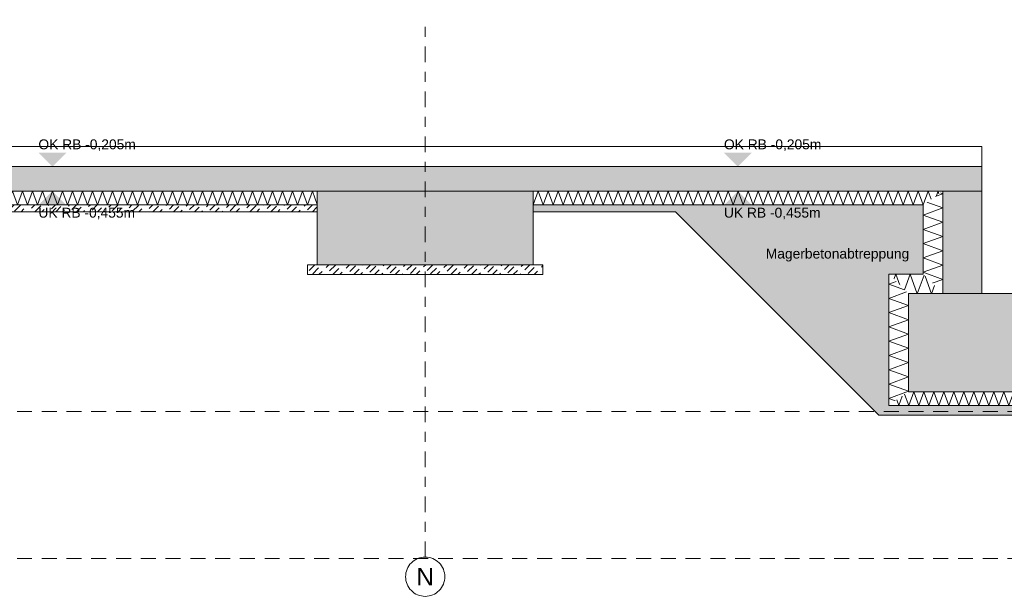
# Model space of a CAD drawing. Header units: metres. Extents: x -273 to 6, y -183 to 13.
# Tile 11 of 141: x -111 to -101, y -55 to -49. Entities that reach past the tile are written whole.
import ezdxf

# ---------------------------------------------------------------- set-up
doc = ezdxf.new("R2010")
doc.units = ezdxf.units.M
doc.header["$LTSCALE"] = 0.05
doc.linetypes.add('ISO-02 Strichlinie', pattern=[3.81, 3.048, -0.762])
doc.linetypes.add('Linienart-53', pattern=[5.291531, 3.175, -1.058062, 0.352704, -0.705764])
for name, color, linetype, lineweight, true_color in [('00 -Bauelemente -Dämmung innen', 7, 'Continuous', 9, 0xff7fe6), ('30 -35 Decken- 0 Decken', 7, 'Continuous', 35, 0x00ee00), ('70 -72 Beschriftung- 1 Beschriftung allgemein', 7, 'Continuous', 9, 0xff6633)]:
    doc.layers.add(name, color=color, linetype=linetype, lineweight=lineweight, true_color=true_color)
doc.layers.add('70 -71 Achsen- 1 Gebäudeachsen', color=7, linetype='Linienart-53', lineweight=18)
doc.layers.add('Keine', color=7, linetype='Continuous', lineweight=9)
doc.styles.add('Arial', font='arial.ttf')
pattern_1 = [(-135, (0, 0), (0.03535534, -0.03535534), [0.084852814, -0.05656854])]

# ---------------------------------------------------------------- blocks, each defined once
blk = doc.blocks.new('Gruppe-3278')
at = {"color": 255, "linetype": 'Continuous', "lineweight": 5}
blk.add_wipeout([(-101.746, 35.071), (-101.746, 36.116), (-101.946, 35.976), (-101.946, 35.271)], dxfattribs=at).dxf.layer = '00 -Bauelemente -Dämmung innen'
blk = doc.blocks.new('Gruppe-3279')
at = {"layer": '00 -Bauelemente -Dämmung innen', "color": 7, "transparency": 33554687, "flags": 128}
for points in [[(-101.77, 36.099), (-101.746, 36.09), (-101.823, 36.062)], [(-101.77, 36.099), (-101.746, 36.09), (-101.823, 36.062)], [(-101.853, 35.178), (-101.746, 35.217), (-101.946, 35.29), (-101.746, 35.362), (-101.946, 35.435), (-101.746, 35.508), (-101.946, 35.581), (-101.746, 35.654), (-101.946, 35.726), (-101.746, 35.799), (-101.946, 35.872), (-101.746, 35.945), (-101.907, 36.003)]]:
    blk.add_lwpolyline(points, dxfattribs=at)
blk = doc.blocks.new('Gruppe-3280')
at = {"layer": '00 -Bauelemente -Dämmung innen', "color": 7, "linetype": 'Continuous', "lineweight": 9, "transparency": 33554687}
blk.add_line((-101.946, 35.976), (-101.946, 35.271), dxfattribs=at)
blk = doc.blocks.new('Gruppe-3281')
at = {"layer": '00 -Bauelemente -Dämmung innen', "color": 7, "linetype": 'Continuous', "lineweight": 9, "transparency": 33554687}
blk.add_line((-101.746, 35.071), (-101.746, 36.116), dxfattribs=at)
blk = doc.blocks.new('Gruppe-3282')
at = {"layer": '00 -Bauelemente -Dämmung innen', "color": 7, "transparency": 33554687}
for name in ['Gruppe-3281', 'Gruppe-3280']:
    blk.add_blockref(name, (0, 0), dxfattribs=at)
blk = doc.blocks.new('Gruppe-3283')
at = {"layer": '00 -Bauelemente -Dämmung innen', "color": 7}
blk.add_blockref('Gruppe-3278', (0, 0), dxfattribs=at)
at = {"layer": '00 -Bauelemente -Dämmung innen', "color": 7, "transparency": 33554687}
for name in ['Gruppe-3282', 'Gruppe-3279']:
    blk.add_blockref(name, (0, 0), dxfattribs=at)
blk = doc.blocks.new('Gruppe-3284')
at = {"layer": '00 -Bauelemente -Dämmung innen', "color": 7, "transparency": 33554687}
blk.add_blockref('Gruppe-3283', (0, 0), dxfattribs=at)
at = {"layer": '00 -Bauelemente -Dämmung innen', "color": 0, "flags": 1}
for tag in ['IFC_UUID', 'instanceID', 'prm0_name', 'prm0_type', 'prm0_value', 'prm1_name', 'prm1_type', 'prm1_value', 'prm2_name', 'prm2_type', 'prm2_value', 'prm3_name', 'prm3_type', 'prm3_value', 'prm4_name', 'prm4_type', 'prm4_value', 'prm5_name', 'prm5_type', 'prm5_value', 'prm6_name', 'prm6_type', 'prm6_value']:
    blk.add_attdef(tag, (-101.946, 35.071), '', height=0.00018, dxfattribs=at)
blk = doc.blocks.new('Gruppe-3285')
at = {"color": 255, "linetype": 'Continuous', "lineweight": 5}
blk.add_wipeout([(-102.096, 35.071), (-101.746, 35.071), (-101.946, 35.271), (-102.296, 35.271)], dxfattribs=at).dxf.layer = '00 -Bauelemente -Dämmung innen'
blk = doc.blocks.new('Gruppe-3286')
at = {"layer": '00 -Bauelemente -Dämmung innen', "color": 7, "transparency": 33554687, "flags": 128}
for points in [[(-102.243, 35.218), (-102.223, 35.271), (-102.182, 35.157)], [(-102.136, 35.111), (-102.078, 35.271), (-102.005, 35.071), (-101.936, 35.261)], [(-101.829, 35.154), (-101.859, 35.071), (-101.924, 35.249)], [(-101.829, 35.154), (-101.859, 35.071), (-101.924, 35.249)]]:
    blk.add_lwpolyline(points, dxfattribs=at)
blk = doc.blocks.new('Gruppe-3287')
at = {"layer": '00 -Bauelemente -Dämmung innen', "color": 7, "linetype": 'Continuous', "lineweight": 9, "transparency": 33554687}
blk.add_line((-101.946, 35.271), (-102.296, 35.271), dxfattribs=at)
blk = doc.blocks.new('Gruppe-3288')
at = {"layer": '00 -Bauelemente -Dämmung innen', "color": 7, "linetype": 'Continuous', "lineweight": 9, "transparency": 33554687}
blk.add_line((-102.096, 35.071), (-101.746, 35.071), dxfattribs=at)
blk = doc.blocks.new('Gruppe-3289')
at = {"layer": '00 -Bauelemente -Dämmung innen', "color": 7, "transparency": 33554687}
for name in ['Gruppe-3287', 'Gruppe-3288']:
    blk.add_blockref(name, (0, 0), dxfattribs=at)
blk = doc.blocks.new('Gruppe-3290')
at = {"layer": '00 -Bauelemente -Dämmung innen', "color": 7}
blk.add_blockref('Gruppe-3285', (0, 0), dxfattribs=at)
at = {"layer": '00 -Bauelemente -Dämmung innen', "color": 7, "transparency": 33554687}
for name in ['Gruppe-3289', 'Gruppe-3286']:
    blk.add_blockref(name, (0, 0), dxfattribs=at)
blk = doc.blocks.new('Gruppe-3291')
at = {"layer": '00 -Bauelemente -Dämmung innen', "color": 7, "transparency": 33554687}
blk.add_blockref('Gruppe-3290', (0, 0), dxfattribs=at)
at = {"layer": '00 -Bauelemente -Dämmung innen', "color": 0, "flags": 1}
for tag in ['IFC_UUID', 'instanceID', 'prm0_name', 'prm0_type', 'prm0_value', 'prm1_name', 'prm1_type', 'prm1_value', 'prm2_name', 'prm2_type', 'prm2_value', 'prm3_name', 'prm3_type', 'prm3_value', 'prm4_name', 'prm4_type', 'prm4_value', 'prm5_name', 'prm5_type', 'prm5_value', 'prm6_name', 'prm6_type', 'prm6_value']:
    blk.add_attdef(tag, (-102.296, 35.071), '', height=0.00018, dxfattribs=at)
blk = doc.blocks.new('Gruppe-3292')
at = {"color": 255, "linetype": 'Continuous', "lineweight": 5}
blk.add_wipeout([(-102.096, 34.071), (-102.096, 35.071), (-102.296, 35.271), (-102.296, 33.931)], dxfattribs=at).dxf.layer = '00 -Bauelemente -Dämmung innen'
blk = doc.blocks.new('Gruppe-3293')
at = {"layer": '00 -Bauelemente -Dämmung innen', "color": 7, "transparency": 33554687, "flags": 128}
for points in [[(-102.135, 35.11), (-102.296, 35.169), (-102.221, 35.196)], [(-102.135, 35.11), (-102.296, 35.169), (-102.221, 35.196)], [(-102.228, 33.979), (-102.296, 34.004), (-102.096, 34.077), (-102.296, 34.15), (-102.096, 34.222), (-102.296, 34.295), (-102.096, 34.368), (-102.296, 34.441), (-102.096, 34.514), (-102.296, 34.586), (-102.096, 34.659), (-102.296, 34.732), (-102.096, 34.805), (-102.296, 34.878), (-102.096, 34.95), (-102.296, 35.023), (-102.114, 35.089)]]:
    blk.add_lwpolyline(points, dxfattribs=at)
blk = doc.blocks.new('Gruppe-3294')
at = {"layer": '00 -Bauelemente -Dämmung innen', "color": 7, "linetype": 'Continuous', "lineweight": 9, "transparency": 33554687}
blk.add_line((-102.296, 35.271), (-102.296, 33.931), dxfattribs=at)
blk = doc.blocks.new('Gruppe-3295')
at = {"layer": '00 -Bauelemente -Dämmung innen', "color": 7, "linetype": 'Continuous', "lineweight": 9, "transparency": 33554687}
blk.add_line((-102.096, 34.071), (-102.096, 35.071), dxfattribs=at)
blk = doc.blocks.new('Gruppe-3296')
at = {"layer": '00 -Bauelemente -Dämmung innen', "color": 7, "transparency": 33554687}
for name in ['Gruppe-3294', 'Gruppe-3295']:
    blk.add_blockref(name, (0, 0), dxfattribs=at)
blk = doc.blocks.new('Gruppe-3297')
at = {"layer": '00 -Bauelemente -Dämmung innen', "color": 7}
blk.add_blockref('Gruppe-3292', (0, 0), dxfattribs=at)
at = {"layer": '00 -Bauelemente -Dämmung innen', "color": 7, "transparency": 33554687}
for name in ['Gruppe-3296', 'Gruppe-3293']:
    blk.add_blockref(name, (0, 0), dxfattribs=at)
blk = doc.blocks.new('Gruppe-3298')
at = {"layer": '00 -Bauelemente -Dämmung innen', "color": 7, "transparency": 33554687}
blk.add_blockref('Gruppe-3297', (0, 0), dxfattribs=at)
at = {"layer": '00 -Bauelemente -Dämmung innen', "color": 0, "flags": 1}
for tag in ['IFC_UUID', 'instanceID', 'prm0_name', 'prm0_type', 'prm0_value', 'prm1_name', 'prm1_type', 'prm1_value', 'prm2_name', 'prm2_type', 'prm2_value', 'prm3_name', 'prm3_type', 'prm3_value', 'prm4_name', 'prm4_type', 'prm4_value', 'prm5_name', 'prm5_type', 'prm5_value', 'prm6_name', 'prm6_type', 'prm6_value']:
    blk.add_attdef(tag, (-102.296, 33.931), '', height=0.00018, dxfattribs=at)
blk = doc.blocks.new('Gruppe-3318')
at = {"color": 255, "linetype": 'Continuous', "lineweight": 5}
blk.add_wipeout([(-102.296, 33.931), (-98.596, 33.931), (-98.796, 34.071), (-102.096, 34.071)], dxfattribs=at).dxf.layer = '00 -Bauelemente -Dämmung innen'
blk = doc.blocks.new('Gruppe-3319')
at = {"layer": '00 -Bauelemente -Dämmung innen', "color": 7, "transparency": 33554687, "flags": 128}
for points in [[(-102.159, 34.027), (-102.194, 33.931), (-102.215, 33.988)], [(-102.134, 34.045), (-102.092, 33.931), (-102.041, 34.071), (-101.99, 33.931), (-101.939, 34.071), (-101.888, 33.931), (-101.837, 34.071), (-101.786, 33.931), (-101.735, 34.071), (-101.685, 33.931), (-101.634, 34.071), (-101.583, 33.931), (-101.532, 34.071), (-101.481, 33.931), (-101.43, 34.071), (-101.379, 33.931), (-101.328, 34.071), (-101.277, 33.931), (-101.226, 34.071), (-101.175, 33.931), (-101.124, 34.071), (-101.073, 33.931), (-101.022, 34.071), (-100.971, 33.931), (-100.92, 34.071), (-100.869, 33.931), (-100.818, 34.071), (-100.767, 33.931), (-100.716, 34.071), (-100.665, 33.931), (-100.614, 34.071), (-100.564, 33.931), (-100.513, 34.071), (-100.462, 33.931), (-100.411, 34.071), (-100.36, 33.931), (-100.309, 34.071), (-100.258, 33.931), (-100.207, 34.071), (-100.156, 33.931), (-100.105, 34.071), (-100.054, 33.931), (-100.003, 34.071), (-99.952, 33.931), (-99.901, 34.071), (-99.85, 33.931), (-99.799, 34.071), (-99.748, 33.931), (-99.697, 34.071), (-99.646, 33.931), (-99.595, 34.071), (-99.544, 33.931), (-99.493, 34.071), (-99.442, 33.931), (-99.392, 34.071), (-99.341, 33.931), (-99.29, 34.071), (-99.239, 33.931), (-99.188, 34.071), (-99.137, 33.931), (-99.086, 34.071), (-99.035, 33.931), (-98.984, 34.071), (-98.933, 33.931), (-98.882, 34.071), (-98.831, 33.931), (-98.783, 34.062)], [(-98.702, 34.005), (-98.729, 33.931), (-98.775, 34.056)], [(-98.702, 34.005), (-98.729, 33.931), (-98.775, 34.056)], [(-98.621, 33.949), (-98.627, 33.931), (-98.638, 33.96)], [(-98.621, 33.949), (-98.627, 33.931), (-98.638, 33.96)]]:
    blk.add_lwpolyline(points, dxfattribs=at)
blk = doc.blocks.new('Gruppe-3320')
at = {"layer": '00 -Bauelemente -Dämmung innen', "color": 7, "linetype": 'Continuous', "lineweight": 9, "transparency": 33554687}
blk.add_line((-98.796, 34.071), (-102.096, 34.071), dxfattribs=at)
blk = doc.blocks.new('Gruppe-3321')
at = {"layer": '00 -Bauelemente -Dämmung innen', "color": 7, "linetype": 'Continuous', "lineweight": 9, "transparency": 33554687}
blk.add_line((-102.296, 33.931), (-98.596, 33.931), dxfattribs=at)
blk = doc.blocks.new('Gruppe-3322')
at = {"layer": '00 -Bauelemente -Dämmung innen', "color": 7, "transparency": 33554687}
for name in ['Gruppe-3320', 'Gruppe-3321']:
    blk.add_blockref(name, (0, 0), dxfattribs=at)
blk = doc.blocks.new('Gruppe-3323')
at = {"layer": '00 -Bauelemente -Dämmung innen', "color": 7}
blk.add_blockref('Gruppe-3318', (0, 0), dxfattribs=at)
at = {"layer": '00 -Bauelemente -Dämmung innen', "color": 7, "transparency": 33554687}
for name in ['Gruppe-3322', 'Gruppe-3319']:
    blk.add_blockref(name, (0, 0), dxfattribs=at)
blk = doc.blocks.new('Gruppe-3324')
at = {"layer": '00 -Bauelemente -Dämmung innen', "color": 7, "transparency": 33554687}
blk.add_blockref('Gruppe-3323', (0, 0), dxfattribs=at)
at = {"layer": '00 -Bauelemente -Dämmung innen', "color": 0, "flags": 1}
for tag in ['IFC_UUID', 'instanceID', 'prm0_name', 'prm0_type', 'prm0_value', 'prm1_name', 'prm1_type', 'prm1_value', 'prm2_name', 'prm2_type', 'prm2_value', 'prm3_name', 'prm3_type', 'prm3_value', 'prm4_name', 'prm4_type', 'prm4_value', 'prm5_name', 'prm5_type', 'prm5_value', 'prm6_name', 'prm6_type', 'prm6_value']:
    blk.add_attdef(tag, (-102.296, 33.931), '', height=0.00018, dxfattribs=at)
blk = doc.blocks.new('Gruppe-3332')
at = {"color": 255, "linetype": 'Continuous', "lineweight": 5}
blk.add_wipeout([(-105.921, 35.976), (-101.946, 35.976), (-101.746, 36.116), (-105.921, 36.116)], dxfattribs=at).dxf.layer = '00 -Bauelemente -Dämmung innen'
blk = doc.blocks.new('Gruppe-3333')
at = {"layer": '00 -Bauelemente -Dämmung innen', "color": 7, "transparency": 33554687, "flags": 128}
for points in [[(-105.921, 35.976), (-105.87, 36.116), (-105.819, 35.976), (-105.768, 36.116), (-105.717, 35.976), (-105.666, 36.116), (-105.615, 35.976), (-105.564, 36.116), (-105.513, 35.976), (-105.462, 36.116), (-105.411, 35.976), (-105.36, 36.116), (-105.31, 35.976), (-105.259, 36.116), (-105.208, 35.976), (-105.157, 36.116), (-105.106, 35.976), (-105.055, 36.116), (-105.004, 35.976), (-104.953, 36.116), (-104.902, 35.976), (-104.851, 36.116), (-104.8, 35.976), (-104.749, 36.116), (-104.698, 35.976), (-104.647, 36.116), (-104.596, 35.976), (-104.545, 36.116), (-104.494, 35.976), (-104.443, 36.116), (-104.392, 35.976), (-104.341, 36.116), (-104.29, 35.976), (-104.239, 36.116), (-104.189, 35.976), (-104.138, 36.116), (-104.087, 35.976), (-104.036, 36.116), (-103.985, 35.976), (-103.934, 36.116), (-103.883, 35.976), (-103.832, 36.116), (-103.781, 35.976), (-103.73, 36.116), (-103.679, 35.976), (-103.628, 36.116), (-103.577, 35.976), (-103.526, 36.116), (-103.475, 35.976), (-103.424, 36.116), (-103.373, 35.976), (-103.322, 36.116), (-103.271, 35.976), (-103.22, 36.116), (-103.169, 35.976), (-103.118, 36.116), (-103.067, 35.976), (-103.017, 36.116), (-102.966, 35.976), (-102.915, 36.116), (-102.864, 35.976), (-102.813, 36.116), (-102.762, 35.976), (-102.711, 36.116), (-102.66, 35.976), (-102.609, 36.116), (-102.558, 35.976), (-102.507, 36.116), (-102.456, 35.976), (-102.405, 36.116), (-102.354, 35.976), (-102.303, 36.116), (-102.252, 35.976), (-102.201, 36.116), (-102.15, 35.976), (-102.099, 36.116), (-102.048, 35.976), (-101.997, 36.116), (-101.946, 35.976), (-101.895, 36.116), (-101.865, 36.033)], [(-101.81, 36.072), (-101.794, 36.116), (-101.784, 36.09)]]:
    blk.add_lwpolyline(points, dxfattribs=at)
blk = doc.blocks.new('Gruppe-3334')
at = {"layer": '00 -Bauelemente -Dämmung innen', "color": 7, "linetype": 'Continuous', "lineweight": 9, "transparency": 33554687}
blk.add_line((-101.746, 36.116), (-105.921, 36.116), dxfattribs=at)
blk = doc.blocks.new('Gruppe-3335')
at = {"layer": '00 -Bauelemente -Dämmung innen', "color": 7, "linetype": 'Continuous', "lineweight": 9, "transparency": 33554687}
blk.add_line((-105.921, 35.976), (-101.946, 35.976), dxfattribs=at)
blk = doc.blocks.new('Gruppe-3336')
at = {"layer": '00 -Bauelemente -Dämmung innen', "color": 7, "transparency": 33554687}
for name in ['Gruppe-3334', 'Gruppe-3335']:
    blk.add_blockref(name, (0, 0), dxfattribs=at)
blk = doc.blocks.new('Gruppe-3337')
at = {"layer": '00 -Bauelemente -Dämmung innen', "color": 7}
blk.add_blockref('Gruppe-3332', (0, 0), dxfattribs=at)
at = {"layer": '00 -Bauelemente -Dämmung innen', "color": 7, "transparency": 33554687}
for name in ['Gruppe-3333', 'Gruppe-3336']:
    blk.add_blockref(name, (0, 0), dxfattribs=at)
blk = doc.blocks.new('Gruppe-3338')
at = {"layer": '00 -Bauelemente -Dämmung innen', "color": 7, "transparency": 33554687}
blk.add_blockref('Gruppe-3337', (0, 0), dxfattribs=at)
at = {"layer": '00 -Bauelemente -Dämmung innen', "color": 0, "flags": 1}
for tag in ['IFC_UUID', 'instanceID', 'prm0_name', 'prm0_type', 'prm0_value', 'prm1_name', 'prm1_type', 'prm1_value', 'prm2_name', 'prm2_type', 'prm2_value', 'prm3_name', 'prm3_type', 'prm3_value', 'prm4_name', 'prm4_type', 'prm4_value', 'prm5_name', 'prm5_type', 'prm5_value', 'prm6_name', 'prm6_type', 'prm6_value']:
    blk.add_attdef(tag, (-105.921, 35.976), '', height=0.00018, dxfattribs=at)
blk = doc.blocks.new('Gruppe-3346')
at = {"color": 255, "linetype": 'Continuous', "lineweight": 5}
blk.add_wipeout([(-113.521, 35.976), (-108.121, 35.976), (-108.121, 36.116), (-113.521, 36.116)], dxfattribs=at).dxf.layer = '00 -Bauelemente -Dämmung innen'
blk = doc.blocks.new('Gruppe-3347')
at = {"layer": '00 -Bauelemente -Dämmung innen', "color": 7, "transparency": 33554687, "flags": 128}
blk.add_lwpolyline([(-113.521, 35.976), (-113.47, 36.116), (-113.419, 35.976), (-113.368, 36.116), (-113.317, 35.976), (-113.266, 36.116), (-113.215, 35.976), (-113.164, 36.116), (-113.113, 35.976), (-113.062, 36.116), (-113.011, 35.976), (-112.96, 36.116), (-112.91, 35.976), (-112.859, 36.116), (-112.808, 35.976), (-112.757, 36.116), (-112.706, 35.976), (-112.655, 36.116), (-112.604, 35.976), (-112.553, 36.116), (-112.502, 35.976), (-112.451, 36.116), (-112.4, 35.976), (-112.349, 36.116), (-112.298, 35.976), (-112.247, 36.116), (-112.196, 35.976), (-112.145, 36.116), (-112.094, 35.976), (-112.043, 36.116), (-111.992, 35.976), (-111.941, 36.116), (-111.89, 35.976), (-111.839, 36.116), (-111.789, 35.976), (-111.738, 36.116), (-111.687, 35.976), (-111.636, 36.116), (-111.585, 35.976), (-111.534, 36.116), (-111.483, 35.976), (-111.432, 36.116), (-111.381, 35.976), (-111.33, 36.116), (-111.279, 35.976), (-111.228, 36.116), (-111.177, 35.976), (-111.126, 36.116), (-111.075, 35.976), (-111.024, 36.116), (-110.973, 35.976), (-110.922, 36.116), (-110.871, 35.976), (-110.82, 36.116), (-110.769, 35.976), (-110.718, 36.116), (-110.667, 35.976), (-110.617, 36.116), (-110.566, 35.976), (-110.515, 36.116), (-110.464, 35.976), (-110.413, 36.116), (-110.362, 35.976), (-110.311, 36.116), (-110.26, 35.976), (-110.209, 36.116), (-110.158, 35.976), (-110.107, 36.116), (-110.056, 35.976), (-110.005, 36.116), (-109.954, 35.976), (-109.903, 36.116), (-109.852, 35.976), (-109.801, 36.116), (-109.75, 35.976), (-109.699, 36.116), (-109.648, 35.976), (-109.597, 36.116), (-109.546, 35.976), (-109.495, 36.116), (-109.445, 35.976), (-109.394, 36.116), (-109.343, 35.976), (-109.292, 36.116), (-109.241, 35.976), (-109.19, 36.116), (-109.139, 35.976), (-109.088, 36.116), (-109.037, 35.976), (-108.986, 36.116), (-108.935, 35.976), (-108.884, 36.116), (-108.833, 35.976), (-108.782, 36.116), (-108.731, 35.976), (-108.68, 36.116), (-108.629, 35.976), (-108.578, 36.116), (-108.527, 35.976), (-108.476, 36.116), (-108.425, 35.976), (-108.374, 36.116), (-108.324, 35.976), (-108.273, 36.116), (-108.222, 35.976), (-108.171, 36.116), (-108.121, 35.98)], dxfattribs=at)
blk = doc.blocks.new('Gruppe-3348')
at = {"layer": '00 -Bauelemente -Dämmung innen', "color": 7, "linetype": 'Continuous', "lineweight": 9, "transparency": 33554687}
blk.add_line((-108.121, 36.116), (-113.521, 36.116), dxfattribs=at)
blk = doc.blocks.new('Gruppe-3349')
at = {"layer": '00 -Bauelemente -Dämmung innen', "color": 7, "linetype": 'Continuous', "lineweight": 9, "transparency": 33554687}
blk.add_line((-113.521, 35.976), (-108.121, 35.976), dxfattribs=at)
blk = doc.blocks.new('Gruppe-3350')
at = {"layer": '00 -Bauelemente -Dämmung innen', "color": 7, "transparency": 33554687}
for name in ['Gruppe-3348', 'Gruppe-3349']:
    blk.add_blockref(name, (0, 0), dxfattribs=at)
blk = doc.blocks.new('Gruppe-3351')
at = {"layer": '00 -Bauelemente -Dämmung innen', "color": 7}
blk.add_blockref('Gruppe-3346', (0, 0), dxfattribs=at)
at = {"layer": '00 -Bauelemente -Dämmung innen', "color": 7, "transparency": 33554687}
for name in ['Gruppe-3347', 'Gruppe-3350']:
    blk.add_blockref(name, (0, 0), dxfattribs=at)
blk = doc.blocks.new('Gruppe-3352')
at = {"layer": '00 -Bauelemente -Dämmung innen', "color": 7, "transparency": 33554687}
blk.add_blockref('Gruppe-3351', (0, 0), dxfattribs=at)
at = {"layer": '00 -Bauelemente -Dämmung innen', "color": 0, "flags": 1}
for tag in ['IFC_UUID', 'instanceID', 'prm0_name', 'prm0_type', 'prm0_value', 'prm1_name', 'prm1_type', 'prm1_value', 'prm2_name', 'prm2_type', 'prm2_value', 'prm3_name', 'prm3_type', 'prm3_value', 'prm4_name', 'prm4_type', 'prm4_value', 'prm5_name', 'prm5_type', 'prm5_value', 'prm6_name', 'prm6_type', 'prm6_value']:
    blk.add_attdef(tag, (-113.521, 35.976), '', height=0.00018, dxfattribs=at)
blk = doc.blocks.new('Gruppe-3482')
at = {"layer": '70 -71 Achsen- 1 Gebäudeachsen', "transparency": 33554687}
blk.add_line((-107.021, 32.385), (-107.021, 37.864), dxfattribs=at)
at = {"color": 255, "transparency": 33554687}
blk.add_wipeout([(-107.021, 31.985), (-107.041, 31.986), (-107.06, 31.989), (-107.079, 31.994), (-107.098, 32), (-107.115, 32.009), (-107.132, 32.019), (-107.148, 32.031), (-107.162, 32.044), (-107.176, 32.058), (-107.187, 32.074), (-107.197, 32.091), (-107.206, 32.109), (-107.212, 32.127), (-107.217, 32.146), (-107.22, 32.166), (-107.221, 32.185), (-107.22, 32.205), (-107.217, 32.224), (-107.212, 32.243), (-107.206, 32.262), (-107.197, 32.28), (-107.187, 32.296), (-107.176, 32.312), (-107.162, 32.327), (-107.148, 32.34), (-107.132, 32.352), (-107.115, 32.362), (-107.098, 32.37), (-107.079, 32.377), (-107.06, 32.381), (-107.041, 32.384), (-107.021, 32.385), (-107.001, 32.384), (-106.982, 32.381), (-106.963, 32.377), (-106.944, 32.37), (-106.927, 32.362), (-106.91, 32.352), (-106.894, 32.34), (-106.88, 32.327), (-106.866, 32.312), (-106.855, 32.296), (-106.845, 32.28), (-106.836, 32.262), (-106.83, 32.243), (-106.825, 32.224), (-106.822, 32.205), (-106.821, 32.185), (-106.822, 32.166), (-106.825, 32.146), (-106.83, 32.127), (-106.836, 32.109), (-106.845, 32.091), (-106.855, 32.074), (-106.866, 32.058), (-106.88, 32.044), (-106.894, 32.031), (-106.91, 32.019), (-106.927, 32.009), (-106.944, 32), (-106.963, 31.994), (-106.982, 31.989), (-107.001, 31.986)], dxfattribs=at).dxf.layer = 'Keine'
at = {"layer": 'Keine', "transparency": 33554687, "flags": 128}
blk.add_lwpolyline([(-107.021, 31.985), (-107.041, 31.986), (-107.06, 31.989), (-107.079, 31.994), (-107.098, 32), (-107.115, 32.009), (-107.132, 32.019), (-107.148, 32.031), (-107.162, 32.044), (-107.176, 32.058), (-107.187, 32.074), (-107.197, 32.091), (-107.206, 32.109), (-107.212, 32.127), (-107.217, 32.146), (-107.22, 32.166), (-107.221, 32.185), (-107.22, 32.205), (-107.217, 32.224), (-107.212, 32.243), (-107.206, 32.262), (-107.197, 32.28), (-107.187, 32.296), (-107.176, 32.312), (-107.162, 32.327), (-107.148, 32.34), (-107.132, 32.352), (-107.115, 32.362), (-107.098, 32.37), (-107.079, 32.377), (-107.06, 32.381), (-107.041, 32.384), (-107.021, 32.385), (-107.001, 32.384), (-106.982, 32.381), (-106.963, 32.377), (-106.944, 32.37), (-106.927, 32.362), (-106.91, 32.352), (-106.894, 32.34), (-106.88, 32.327), (-106.866, 32.312), (-106.855, 32.296), (-106.845, 32.28), (-106.836, 32.262), (-106.83, 32.243), (-106.825, 32.224), (-106.822, 32.205), (-106.821, 32.185), (-106.822, 32.166), (-106.825, 32.146), (-106.83, 32.127), (-106.836, 32.109), (-106.845, 32.091), (-106.855, 32.074), (-106.866, 32.058), (-106.88, 32.044), (-106.894, 32.031), (-106.91, 32.019), (-106.927, 32.009), (-106.944, 32), (-106.963, 31.994), (-106.982, 31.989), (-107.001, 31.986)], close=True, dxfattribs=at)
at = {"layer": 'Keine', "transparency": 33554687, "insert": (-107.021, 32.185), "char_height": 0.176, "attachment_point": 5, "line_spacing_factor": 0.970891, "style": 'Arial'}
blk.add_mtext('N', dxfattribs=at)
blk = doc.blocks.new('Gruppe-3483')
at = {"color": 255, "linetype": 'Continuous', "lineweight": 9}
for points in [[(-162.29599996, 36.57119107), (-101.34599996, 36.57119107), (-101.34599996, 36.36619107), (-162.29599996, 36.36619107)], [(-113.52099996, 35.97619107), (-108.12099996, 35.97619107), (-108.12099996, 35.90619107), (-113.52099996, 35.90619107)], [(-101.94599996, 35.27119107), (-102.29599996, 35.27119107), (-102.29599996, 33.93119107), (-98.62099996, 33.93119107), (-98.62099996, 35.27119107), (-98.62099996, 35.97619107), (-94.92099996, 35.97619107), (-94.92099996, 35.90619107), (-96.44599996, 35.90619107), (-98.52099996, 33.83119107), (-102.39599996, 33.83119107), (-104.47099996, 35.90619107), (-105.92099996, 35.90619107), (-105.92099996, 35.97619107), (-101.94599996, 35.97619107)]]:
    blk.add_wipeout(points, dxfattribs=at).dxf.layer = '30 -35 Decken- 0 Decken'
at = {"layer": '30 -35 Decken- 0 Decken', "linetype": 'Continuous', "lineweight": 9}
h = blk.add_hatch(dxfattribs=at)
h.set_pattern_fill('5_Beton unbewehrt', style=0, pattern_type=2)
h.set_pattern_definition(pattern_1)
h.paths.add_polyline_path([(-113.52099996, 35.97619107), (-108.12099996, 35.97619107), (-108.12099996, 35.90619107), (-113.52099996, 35.90619107)])
h = blk.add_hatch(dxfattribs=at)
h.set_pattern_fill('5_Beton unbewehrt', style=0, pattern_type=2)
h.set_pattern_definition(pattern_1)
h.paths.add_polyline_path([(-101.94599996, 35.27119107), (-102.29599996, 35.27119107), (-102.29599996, 33.93119107), (-98.62099996, 33.93119107), (-98.62099996, 35.27119107), (-98.62099996, 35.97619107), (-94.92099996, 35.97619107), (-94.92099996, 35.90619107), (-96.44599996, 35.90619107), (-98.52099996, 33.83119107), (-102.39599996, 33.83119107), (-104.47099996, 35.90619107), (-105.92099996, 35.90619107), (-105.92099996, 35.97619107), (-101.94599996, 35.97619107)])
at = {"layer": '30 -35 Decken- 0 Decken', "color": 7, "linetype": 'Continuous', "lineweight": 9, "flags": 128}
for points in [[(-162.29599996, 36.57119107), (-101.34599996, 36.57119107), (-101.34599996, 36.36619107), (-162.29599996, 36.36619107)], [(-113.52099996, 35.97619107), (-108.12099996, 35.97619107), (-108.12099996, 35.90619107), (-113.52099996, 35.90619107)], [(-101.94599996, 35.27119107), (-102.29599996, 35.27119107), (-102.29599996, 33.93119107), (-98.62099996, 33.93119107), (-98.62099996, 35.27119107), (-98.62099996, 35.97619107), (-94.92099996, 35.97619107), (-94.92099996, 35.90619107), (-96.44599996, 35.90619107), (-98.52099996, 33.83119107), (-102.39599996, 33.83119107), (-104.47099996, 35.90619107), (-105.92099996, 35.90619107), (-105.92099996, 35.97619107), (-101.94599996, 35.97619107)]]:
    blk.add_lwpolyline(points, close=True, dxfattribs=at)
at = {"layer": '30 -35 Decken- 0 Decken', "color": 7, "linetype": 'Continuous', "lineweight": 9}
for points in [[(-110.82099996, 36.36619107), (-110.9632643, 36.50845541), (-110.67873563, 36.50845541)], [(-103.83349996, 36.36619107), (-103.9757643, 36.50845541), (-103.69123563, 36.50845541)]]:
    blk.add_solid(points, dxfattribs=at)
at = {"layer": '30 -35 Decken- 0 Decken', "color": 7, "char_height": 0.1006886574, "attachment_point": 1, "line_spacing_factor": 0.970891, "style": 'Arial'}
for insert in [(-110.9632643, 36.64371629), (-103.9757643, 36.64371629)]:
    blk.add_mtext('OK RB -0,205m', dxfattribs=dict(at, insert=insert))
at = {"layer": '00 -Bauelemente -Dämmung innen', "color": 7}
for name in ['Gruppe-3352', 'Gruppe-3284']:
    blk.add_blockref(name, (0, 0), dxfattribs=at)
at = {"color": 255, "linetype": 'Continuous', "lineweight": 9}
blk.add_wipeout([(-108.22099996, 35.36619107), (-105.82099996, 35.36619107), (-105.82099996, 35.26619107), (-108.22099996, 35.26619107)], dxfattribs=at).dxf.layer = '30 -35 Decken- 0 Decken'
at = {"layer": '30 -35 Decken- 0 Decken', "linetype": 'Continuous', "lineweight": 9}
h = blk.add_hatch(dxfattribs=at)
h.set_pattern_fill('5_Beton unbewehrt', style=0, pattern_type=2)
h.set_pattern_definition(pattern_1)
h.paths.add_polyline_path([(-108.22099996, 35.36619107), (-105.82099996, 35.36619107), (-105.82099996, 35.26619107), (-108.22099996, 35.26619107)])
at = {"layer": '30 -35 Decken- 0 Decken', "color": 7, "linetype": 'Continuous', "lineweight": 9, "flags": 128}
blk.add_lwpolyline([(-108.22099996, 35.36619107), (-105.82099996, 35.36619107), (-105.82099996, 35.26619107), (-108.22099996, 35.26619107)], close=True, dxfattribs=at)
at = {"layer": '30 -35 Decken- 0 Decken', "color": 7, "linetype": 'Continuous', "lineweight": 9}
blk.add_solid([(-110.82099996, 36.11619107), (-110.9632643, 35.97392674), (-110.67873563, 35.97392674)], dxfattribs=at)
at = {"layer": '00 -Bauelemente -Dämmung innen', "color": 7}
for name in ['Gruppe-3338', 'Gruppe-3291']:
    blk.add_blockref(name, (0, 0), dxfattribs=at)
at = {"layer": '30 -35 Decken- 0 Decken', "color": 7, "insert": (-110.9632643, 35.94690984), "char_height": 0.1006886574, "attachment_point": 1, "line_spacing_factor": 0.970891, "style": 'Arial'}
blk.add_mtext('UK RB -0,455m', dxfattribs=at)
at = {"layer": '30 -35 Decken- 0 Decken', "color": 7, "linetype": 'Continuous', "lineweight": 9}
blk.add_solid([(-103.83349996, 36.11619107), (-103.9757643, 35.97392674), (-103.69123563, 35.97392674)], dxfattribs=at)
at = {"layer": '00 -Bauelemente -Dämmung innen', "color": 7}
blk.add_blockref('Gruppe-3298', (0, 0), dxfattribs=at)
at = {"layer": '30 -35 Decken- 0 Decken', "color": 7, "insert": (-103.9757643, 35.94690984), "char_height": 0.1006886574, "attachment_point": 1, "line_spacing_factor": 0.970891, "style": 'Arial'}
blk.add_mtext('UK RB -0,455m', dxfattribs=at)
at = {"layer": '00 -Bauelemente -Dämmung innen', "color": 7}
blk.add_blockref('Gruppe-3324', (0, 0), dxfattribs=at)
at = {"color": 255, "linetype": 'Continuous', "lineweight": 9}
blk.add_wipeout([(-167.72099996, 35.36619107), (-167.72099996, 36.01619107), (-165.69599318, 36.01619107), (-165.69599318, 35.91619107), (-164.29599996, 35.91619107), (-164.29599996, 35.07119107), (-164.62599996, 35.07119107), (-164.62599996, 34.07119107), (-161.56599996, 34.07119107), (-161.56599996, 35.07119107), (-161.89599996, 35.07119107), (-161.89599996, 36.11619107), (-160.82099996, 36.11619107), (-160.82099996, 35.36619107), (-159.62099996, 35.36619107), (-159.62099996, 36.11619107), (-153.72099996, 36.11619107), (-153.72099996, 35.36619107), (-151.52099996, 35.36619107), (-151.52099996, 36.11619107), (-146.12099996, 36.11619107), (-146.12099996, 35.36619107), (-143.92099996, 35.36619107), (-143.92099996, 36.11619107), (-138.52099996, 36.11619107), (-138.52099996, 35.36619107), (-136.32099996, 35.36619107), (-136.32099996, 36.11619107), (-130.92099996, 36.11619107), (-130.92099996, 35.36619107), (-128.72099996, 35.36619107), (-128.72099996, 36.11619107), (-123.32099996, 36.11619107), (-123.32099996, 35.36619107), (-121.12099996, 35.36619107), (-121.12099996, 36.11619107), (-115.72099996, 36.11619107), (-115.72099996, 35.36619107), (-113.52099996, 35.36619107), (-113.52099996, 36.11619107), (-108.12099996, 36.11619107), (-108.12099996, 35.36619107), (-105.92099996, 35.36619107), (-105.92099996, 36.11619107), (-101.74599996, 36.11619107), (-101.74599996, 35.07119107), (-102.09599996, 35.07119107), (-102.09599996, 34.07119107), (-98.82099996, 34.07119107), (-98.82099996, 36.11619107), (-94.92099996, 36.11619107), (-94.92099996, 35.36619107), (-93.72099996, 35.36619107), (-93.72099996, 36.11619107), (-92.67099996, 36.11619107), (-92.67099996, 35.36619107), (-89.67099996, 35.36619107), (-89.67099996, 36.11619107), (-84.42099996, 36.11619107), (-84.42099996, 35.36619107), (-80.75599996, 35.36619107), (-80.75599996, 36.11619107), (-76.34599996, 36.11619107), (-76.34599996, 36.01619107), (-75.42099996, 36.01619107), (-75.42099996, 35.36619107), (-73.92099996, 35.36619107), (-73.92099996, 36.01619107), (-68.62099996, 36.01619107), (-68.62099996, 35.36619107), (-64.22099996, 35.36619107), (-64.22099996, 36.01619107), (-60.37099996, 36.01619107), (-60.37099996, 35.36619107), (-55.97099996, 35.36619107), (-55.97099996, 36.01619107), (-50.19599996, 36.01619107), (-50.19599996, 34.55619107), (-29.02099996, 34.55619107), (-29.02099996, 36.01619107), (-26.37099996, 36.01619107), (-26.37099996, 35.91619107), (-25.92099996, 35.91619107), (-25.92099996, 35.36619107), (-24.42099996, 35.36619107), (-24.42099996, 36.11619107), (-24.97099996, 36.11619107), (-24.97099996, 36.36619107), (-29.42099996, 36.36619107), (-29.42099996, 35.15619107), (-49.79599996, 35.15619107), (-49.79599996, 36.36619107), (-99.54599996, 36.36619107), (-99.54599996, 35.07119107), (-101.34599996, 35.07119107), (-101.34599996, 36.36619107), (-162.29599996, 36.36619107), (-162.29599996, 35.07119107), (-163.89599996, 35.07119107), (-163.89599996, 36.36619107), (-168.02099996, 36.36619107), (-168.02099996, 35.36619107)], dxfattribs=at).dxf.layer = '30 -35 Decken- 0 Decken'
at = {"layer": '30 -35 Decken- 0 Decken', "linetype": 'Continuous', "lineweight": 9}
h = blk.add_hatch(dxfattribs=at)
h.set_pattern_fill('Stahlbeton1  SRF', style=0, pattern_type=2)
h.set_pattern_definition([(45, (0, 0), (0.07071068, -0.07071068), []), (45, (0.03536, -0.03536), (0.07071068, -0.07071068), [0.075, -0.05])])
h.paths.add_polyline_path([(-167.72099996, 35.36619107), (-167.72099996, 36.01619107), (-165.69599318, 36.01619107), (-165.69599318, 35.91619107), (-164.29599996, 35.91619107), (-164.29599996, 35.07119107), (-164.62599996, 35.07119107), (-164.62599996, 34.07119107), (-161.56599996, 34.07119107), (-161.56599996, 35.07119107), (-161.89599996, 35.07119107), (-161.89599996, 36.11619107), (-160.82099996, 36.11619107), (-160.82099996, 35.36619107), (-159.62099996, 35.36619107), (-159.62099996, 36.11619107), (-153.72099996, 36.11619107), (-153.72099996, 35.36619107), (-151.52099996, 35.36619107), (-151.52099996, 36.11619107), (-146.12099996, 36.11619107), (-146.12099996, 35.36619107), (-143.92099996, 35.36619107), (-143.92099996, 36.11619107), (-138.52099996, 36.11619107), (-138.52099996, 35.36619107), (-136.32099996, 35.36619107), (-136.32099996, 36.11619107), (-130.92099996, 36.11619107), (-130.92099996, 35.36619107), (-128.72099996, 35.36619107), (-128.72099996, 36.11619107), (-123.32099996, 36.11619107), (-123.32099996, 35.36619107), (-121.12099996, 35.36619107), (-121.12099996, 36.11619107), (-115.72099996, 36.11619107), (-115.72099996, 35.36619107), (-113.52099996, 35.36619107), (-113.52099996, 36.11619107), (-108.12099996, 36.11619107), (-108.12099996, 35.36619107), (-105.92099996, 35.36619107), (-105.92099996, 36.11619107), (-101.74599996, 36.11619107), (-101.74599996, 35.07119107), (-102.09599996, 35.07119107), (-102.09599996, 34.07119107), (-98.82099996, 34.07119107), (-98.82099996, 36.11619107), (-94.92099996, 36.11619107), (-94.92099996, 35.36619107), (-93.72099996, 35.36619107), (-93.72099996, 36.11619107), (-92.67099996, 36.11619107), (-92.67099996, 35.36619107), (-89.67099996, 35.36619107), (-89.67099996, 36.11619107), (-84.42099996, 36.11619107), (-84.42099996, 35.36619107), (-80.75599996, 35.36619107), (-80.75599996, 36.11619107), (-76.34599996, 36.11619107), (-76.34599996, 36.01619107), (-75.42099996, 36.01619107), (-75.42099996, 35.36619107), (-73.92099996, 35.36619107), (-73.92099996, 36.01619107), (-68.62099996, 36.01619107), (-68.62099996, 35.36619107), (-64.22099996, 35.36619107), (-64.22099996, 36.01619107), (-60.37099996, 36.01619107), (-60.37099996, 35.36619107), (-55.97099996, 35.36619107), (-55.97099996, 36.01619107), (-50.19599996, 36.01619107), (-50.19599996, 34.55619107), (-29.02099996, 34.55619107), (-29.02099996, 36.01619107), (-26.37099996, 36.01619107), (-26.37099996, 35.91619107), (-25.92099996, 35.91619107), (-25.92099996, 35.36619107), (-24.42099996, 35.36619107), (-24.42099996, 36.11619107), (-24.97099996, 36.11619107), (-24.97099996, 36.36619107), (-29.42099996, 36.36619107), (-29.42099996, 35.15619107), (-49.79599996, 35.15619107), (-49.79599996, 36.36619107), (-99.54599996, 36.36619107), (-99.54599996, 35.07119107), (-101.34599996, 35.07119107), (-101.34599996, 36.36619107), (-162.29599996, 36.36619107), (-162.29599996, 35.07119107), (-163.89599996, 35.07119107), (-163.89599996, 36.36619107), (-168.02099996, 36.36619107), (-168.02099996, 35.36619107)])
at = {"layer": '30 -35 Decken- 0 Decken', "color": 7, "linetype": 'Continuous', "lineweight": 9}
for p, q in [((-108.12099996, 36.11619107), (-105.92099996, 36.11619107)), ((-101.74599996, 36.11619107), (-101.34599996, 36.11619107)), ((-101.34599996, 35.07119107), (-101.74599996, 35.07119107))]:
    blk.add_line(p, q, dxfattribs=at)
at = {"layer": '30 -35 Decken- 0 Decken', "color": 7, "linetype": 'Continuous', "lineweight": 9, "flags": 128}
for points in [[(-136.32099996, 36.11619107), (-130.92099996, 36.11619107), (-130.92099996, 35.36619107), (-128.72099996, 35.36619107), (-128.72099996, 36.11619107), (-123.32099996, 36.11619107), (-123.32099996, 35.36619107), (-121.12099996, 35.36619107), (-121.12099996, 36.11619107), (-115.72099996, 36.11619107), (-115.72099996, 35.36619107), (-113.52099996, 35.36619107), (-113.52099996, 36.11619107), (-108.12099996, 36.11619107), (-108.12099996, 35.36619107), (-105.92099996, 35.36619107), (-105.92099996, 36.11619107), (-101.74599996, 36.11619107), (-101.74599996, 35.07119107), (-102.09599996, 35.07119107), (-102.09599996, 34.07119107), (-98.82099996, 34.07119107)], [(-49.79599996, 36.36619107), (-99.54599996, 36.36619107), (-99.54599996, 35.07119107), (-101.34599996, 35.07119107), (-101.34599996, 36.36619107), (-162.29599996, 36.36619107)]]:
    blk.add_lwpolyline(points, dxfattribs=at)
at = {"layer": '30 -35 Decken- 0 Decken', "color": 7, "insert": (-103.54971576, 35.52979994), "char_height": 0.1006886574, "attachment_point": 1, "line_spacing_factor": 0.970891, "style": 'Arial'}
blk.add_mtext('Magerbetonabtreppung', dxfattribs=at)
at = {"layer": '70 -71 Achsen- 1 Gebäudeachsen', "color": 7, "transparency": 33554687}
blk.add_blockref('Gruppe-3482', (0, 0), dxfattribs=at)
blk = doc.blocks.new('_FU_2D LP9 (3D)')
at = {"layer": '30 -35 Decken- 0 Decken', "color": 7}
blk.add_blockref('Gruppe-3483', (0, 0), dxfattribs=at)
at = {"layer": '70 -72 Beschriftung- 1 Beschriftung allgemein', "linetype": 'ISO-02 Strichlinie'}
for p, q in [((-183.8724, 33.8712), (1.1339, 33.8712)), ((-183.8724, 32.3712), (1.1339, 32.3712))]:
    blk.add_line(p, q, dxfattribs=at)

msp = doc.modelspace()

# ---------------------------------------------------------------- block references
at = {"layer": 'Keine', "color": 1}
msp.add_blockref('_FU_2D LP9 (3D)', (-0.071, -87.155), dxfattribs=at)

doc.saveas('drawing.dxf')
